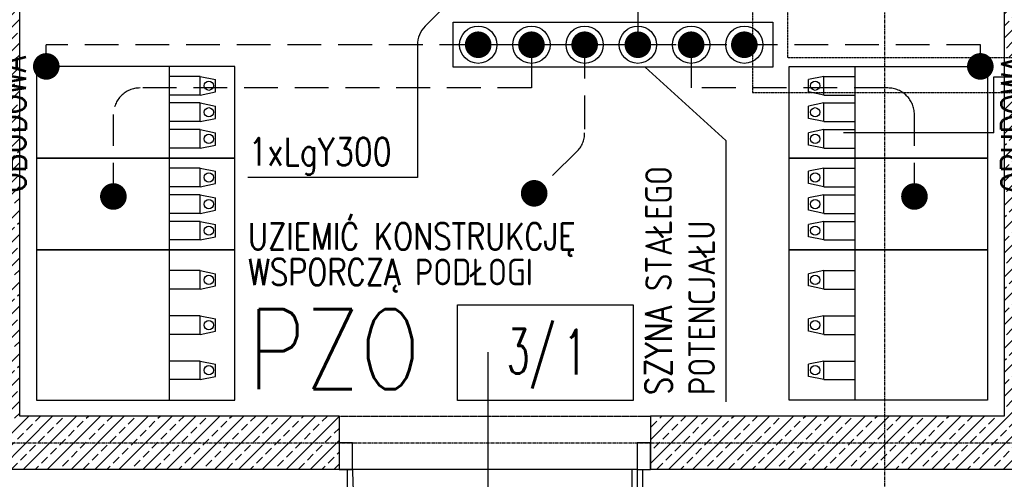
# Model space of a CAD drawing. Header units: inches. Extents: x 788 to 26783, y -4103 to 21.
# Tile 55 of 101: x 21491 to 21861, y -3495 to -3323. Entities that reach past the tile are written whole.
import ezdxf
from ezdxf.enums import TextEntityAlignment as Align

# ---------------------------------------------------------------- set-up
doc = ezdxf.new("R2010")
doc.units = ezdxf.units.IN
doc.header["$MEASUREMENT"] = 0
for name, pattern in [('CENTER', [2, 1.25, -0.25, 0.25, -0.25]), ('DASHDOT', [1, 0.5, -0.25, 0, -0.25]), ('DASHED', [0.75, 0.5, -0.25]), ('DASHED2', [0.375, 0.25, -0.125]), ('HIDDEN', [9.525, 6.35, -3.175])]:
    doc.linetypes.add(name, pattern=pattern)
for name, color, linetype in [('Drz---drzwi', 5, 'Continuous'), ('E135', 6, 'Continuous'), ('E35', 6, 'Continuous'), ('E50', 3, 'Continuous'), ('Ins-went', 141, 'Continuous'), ('Opis-pom', 6, 'Continuous'), ('Opis_pom_ramka', 6, 'Continuous'), ('Os-osie glowne', 1, 'CENTER'), ('Sc-beton', 7, 'Continuous'), ('Sc-beton-hatch', 86, 'Continuous'), ('Sc-izolacja term-styropian', 151, 'STYROPIAN-KA'), ('Sc-nadproza kon', 5, 'DASHED2'), ('W-idok', 8, 'Continuous'), ('W-przebicia-ściany', 223, 'Continuous')]:
    doc.layers.add(name, color=color, linetype=linetype)
doc.styles.add('KA wymiar', font='romans.shx', dxfattribs={"width": 0.6})
doc.styles.add('ROMANS', font='romans', dxfattribs={"width": 0.85})
doc.linetypes.add('STYROPIAN-KA', pattern='A,0.0001,-0.1,[135,ltypeshp.shx,S=0.1,R=0,X=-0.1,Y=0],0,[135,ltypeshp.shx,S=0.1,R=180,X=0.1,Y=0],-0.1', length=0.2001)
pattern_1 = [(45, (-29453.0206, 59998.92), (-4.49012806, 4.49012806), []), (45, (-29448.5305, 59998.92), (-4.49012806, 4.49012806), [3.175, -1.5875])]

# ---------------------------------------------------------------- blocks, each defined once
blk = doc.blocks.new('_adfigjdfljflh')
at = {"layer": 'W-idok'}
for p, q in [((-121.58, 0.41), (-119.58, 0.41)), ((-119.58, 0.41), (-119.58, -12.59)), ((-7.58, 0.41), (-9.58, 0.41)), ((-9.58, 0.41), (-9.58, -12.59)), ((-64.58, -50.39), (-64.58, -9.59)), ((-119.58, -12.59), (-119.58, -15.09)), ((-109.58, -12.59), (-119.58, -12.59)), ((-119.28, -14.79), (-119.28, -12.89)), ((-119.28, -12.89), (-109.88, -12.89)), ((-117.58, -14.79), (-119.28, -14.79)), ((-117.58, -15.09), (-117.58, -14.79)), ((-109.88, -12.89), (-109.88, -22.29)), ((-109.58, -22.59), (-109.58, -12.59)), ((-19.58, -12.59), (-19.58, -25.49)), ((-9.58, -12.59), (-19.58, -12.59)), ((-19.28, -25.19), (-19.28, -12.89)), ((-19.28, -12.89), (-9.88, -12.89)), ((-9.88, -14.79), (-11.58, -14.79)), ((-11.58, -14.79), (-11.58, -15.09)), ((-9.88, -12.89), (-9.88, -14.79)), ((-9.58, -15.09), (-9.58, -12.59)), ((-119.58, -15.09), (-117.58, -15.09)), ((-11.58, -15.09), (-9.58, -15.09)), ((-109.88, -19.59), (-163.08, -19.59)), ((-109.88, -20.69), (-159.58, -20.69)), ((-159.58, -20.69), (-159.58, -31.09)), ((-19.58, -19.59), (-109.58, -19.59)), ((-109.58, -19.59), (-19.58, -19.59)), ((-19.58, -20.69), (-109.58, -20.69)), ((-19.28, -19.59), (-7.58, -19.59)), ((-9.58, -20.69), (-19.28, -20.69)), ((-9.58, -31.09), (-9.58, -20.69)), ((1.92, -47.59), (1.92, -19.59)), ((-149.08, -23.29), (-159.08, -23.29)), ((-159.08, -23.29), (-159.08, -26.79)), ((-158.98, -23.39), (-149.08, -23.39)), ((-158.98, -26.69), (-158.98, -23.39)), ((-149.08, -23.39), (-149.08, -23.29)), ((-117.58, -22.29), (-117.58, -22.59)), ((-109.88, -22.29), (-117.58, -22.29)), ((-117.58, -22.59), (-109.58, -22.59)), ((-64.58, -23.29), (-113.08, -23.29)), ((-113.08, -23.29), (-113.08, -26.79)), ((-64.58, -24.16), (-113.08, -24.16)), ((-64.58, -25.04), (-113.08, -25.04)), ((-64.58, -26.79), (-64.58, -23.29)), ((-19.58, -25.49), (-18.18, -25.49)), ((-17.88, -25.19), (-19.28, -25.19)), ((-18.18, -25.49), (-18.18, -31.09)), ((-17.88, -30.79), (-17.88, -25.19)), ((-159.08, -26.79), (-149.08, -26.79)), ((-149.08, -27.29), (-159.08, -27.29)), ((-159.08, -27.29), (-159.08, -30.79)), ((-149.08, -26.69), (-158.98, -26.69)), ((-158.98, -27.39), (-149.08, -27.39)), ((-158.98, -30.69), (-158.98, -27.39)), ((-149.08, -26.79), (-149.08, -26.69)), ((-149.08, -27.39), (-149.08, -27.29)), ((-64.58, -25.91), (-113.08, -25.91)), ((-113.08, -26.79), (-64.58, -26.79)), ((-19.58, -27.29), (-68.08, -27.29)), ((-68.08, -27.29), (-68.08, -30.79)), ((-19.58, -28.16), (-68.08, -28.16)), ((-19.58, -29.04), (-68.08, -29.04)), ((-19.58, -30.79), (-19.58, -27.29)), ((-159.58, -31.09), (-18.18, -31.09)), ((-159.08, -30.79), (-149.08, -30.79)), ((-149.08, -30.69), (-158.98, -30.69)), ((-149.08, -30.79), (-149.08, -30.69)), ((-19.58, -29.91), (-68.08, -29.91)), ((-68.08, -30.79), (-19.58, -30.79)), ((-18.18, -31.09), (-17.58, -31.09)), ((-17.58, -30.79), (-17.88, -30.79)), ((-17.58, -31.09), (-17.58, -30.79)), ((-17.58, -31.09), (-9.58, -31.09)), ((-4.58, -32.59), (-4.58, -33.59)), ((0.42, -32.59), (-4.58, -32.59)), ((0.42, -33.59), (0.42, -32.59)), ((1.92, -32.59), (0.42, -32.59)), ((0.42, -32.59), (0.42, -33.59)), ((1.92, -33.59), (1.92, -32.59)), ((-19.58, -34.09), (-158.58, -34.09)), ((-158.58, -34.09), (-158.58, -44.39)), ((-148.08, -34.59), (-158.08, -34.59)), ((-158.08, -34.59), (-158.08, -38.09)), ((-157.98, -34.69), (-148.08, -34.69)), ((-157.98, -37.99), (-157.98, -34.69)), ((-148.08, -34.69), (-148.08, -34.59)), ((-19.58, -34.59), (-68.08, -34.59)), ((-68.08, -34.59), (-68.08, -38.09)), ((-19.58, -35.46), (-68.08, -35.46)), ((-19.58, -36.34), (-68.08, -36.34)), ((-19.58, -34.59), (-19.58, -34.09)), ((-17.43, -34.29), (-19.58, -34.29)), ((-19.58, -34.29), (-19.58, -47.09)), ((-19.58, -38.09), (-19.58, -34.59)), ((-19.28, -34.59), (-17.43, -34.59)), ((-19.28, -46.79), (-19.28, -34.59)), ((-17.43, -34.59), (-17.43, -34.29)), ((-4.58, -33.59), (0.42, -33.59)), ((-0.58, -33.59), (-3.58, -33.59)), ((-3.58, -33.59), (-3.58, -60.39)), ((-0.58, -69.59), (-0.58, -33.59)), ((0.42, -33.59), (1.92, -33.59)), ((-158.08, -38.09), (-148.08, -38.09)), ((-148.08, -38.59), (-158.08, -38.59)), ((-158.08, -38.59), (-158.08, -42.09)), ((-148.08, -37.99), (-157.98, -37.99)), ((-157.98, -38.69), (-148.08, -38.69)), ((-157.98, -41.99), (-157.98, -38.69)), ((-148.08, -38.09), (-148.08, -37.99)), ((-148.08, -38.69), (-148.08, -38.59)), ((-64.58, -38.59), (-113.08, -38.59)), ((-113.08, -38.59), (-113.08, -42.09)), ((-64.58, -39.46), (-113.08, -39.46)), ((-64.58, -40.34), (-113.08, -40.34)), ((-19.58, -37.21), (-68.08, -37.21)), ((-68.08, -38.09), (-19.58, -38.09)), ((-64.58, -42.09), (-64.58, -38.59)), ((-19.58, -44.24), (-19.58, -38.09)), ((-158.58, -44.39), (-109.88, -44.39)), ((-158.08, -42.09), (-148.08, -42.09)), ((-148.08, -41.99), (-157.98, -41.99)), ((-148.08, -42.09), (-148.08, -41.99)), ((-109.88, -44.39), (-128.58, -44.39)), ((-128.58, -44.39), (-128.58, -94.79)), ((-64.58, -41.21), (-113.08, -41.21)), ((-113.08, -42.09), (-64.58, -42.09)), ((-109.58, -42.29), (-111.73, -42.29)), ((-111.73, -42.29), (-111.73, -42.59)), ((-111.73, -42.59), (-109.88, -42.59)), ((-109.88, -42.59), (-109.88, -46.79)), ((-109.58, -47.09), (-109.58, -42.29)), ((-19.58, -44.24), (-109.58, -44.24)), ((-12.58, -44.39), (-19.28, -44.39)), ((-12.58, -72.59), (-12.58, -44.39)), ((-109.88, -46.79), (-125.88, -46.79)), ((-125.88, -46.79), (-125.88, -187.39)), ((-125.58, -47.09), (-109.58, -47.09)), ((-125.58, -187.09), (-125.58, -47.09)), ((-19.58, -47.09), (-15.58, -47.09)), ((-15.58, -46.79), (-19.28, -46.79)), ((-15.28, -46.79), (-15.58, -46.79)), ((-15.58, -46.79), (-15.58, -47.09)), ((-15.58, -47.09), (-15.58, -46.79)), ((-15.58, -47.09), (-15.58, -187.09)), ((-15.28, -187.39), (-15.28, -46.79)), ((-162.08, -49.59), (-163.08, -49.59)), ((-163.08, -49.59), (-163.08, -59.59)), ((-162.08, -59.59), (-162.08, -49.59)), ((-156.08, -51.09), (-162.08, -51.09)), ((-162.08, -51.09), (-162.08, -58.09)), ((-156.08, -58.09), (-156.08, -51.09)), ((1.92, -84.59), (1.92, -48.59)), ((-162.08, -58.09), (-156.08, -58.09)), ((-163.08, -59.59), (-162.08, -59.59)), ((-3.58, -60.39), (-3.58, -69.59)), ((-4.58, -69.59), (-4.58, -70.59)), ((0.42, -69.59), (-4.58, -69.59)), ((-3.58, -69.59), (-0.58, -69.59)), ((0.42, -70.59), (0.42, -69.59)), ((1.92, -69.59), (0.42, -69.59)), ((0.42, -69.59), (0.42, -70.59)), ((1.92, -70.59), (1.92, -69.59)), ((-119.08, -73.19), (-119.08, -88.99)), ((-24.08, -73.19), (-24.08, -88.99)), ((-18.18, -72.59), (-18.18, -92.59)), ((-15.58, -72.59), (-18.18, -72.59)), ((-9.18, -72.59), (-15.28, -72.59)), ((-9.18, -92.59), (-9.18, -72.59)), ((-4.58, -70.59), (0.42, -70.59)), ((0.42, -70.59), (1.92, -70.59)), ((-128.58, -75.09), (-139.68, -75.09)), ((-139.68, -75.09), (-139.68, -75.39)), ((-139.68, -75.39), (-128.58, -75.39)), ((-137.55, -77.19), (-139.08, -77.19)), ((-139.08, -77.19), (-139.08, -84.99)), ((-136.78, -75.39), (-138.28, -75.39)), ((-138.28, -75.39), (-138.28, -75.59)), ((-138.28, -75.59), (-136.78, -75.59)), ((-136.78, -75.59), (-138.28, -75.59)), ((-138.28, -75.59), (-138.28, -77.19)), ((-136.78, -77.19), (-137.55, -77.19)), ((-128.58, -75.39), (-136.78, -75.39)), ((-136.78, -75.39), (-136.78, -86.79)), ((-3.48, -75.09), (-9.18, -75.09)), ((-9.18, -75.39), (-3.48, -75.39)), ((-6.38, -75.39), (-9.18, -75.39)), ((-4.88, -75.39), (-6.38, -75.39)), ((-6.38, -86.79), (-6.38, -75.39)), ((-6.38, -75.59), (-4.88, -75.59)), ((-4.88, -75.59), (-6.38, -75.59)), ((-5.6, -77.19), (-6.38, -77.19)), ((-4.08, -77.19), (-5.6, -77.19)), ((-4.88, -75.59), (-4.88, -75.39)), ((-4.88, -77.19), (-4.88, -75.59)), ((-4.08, -84.99), (-4.08, -77.19)), ((-3.48, -75.39), (-3.48, -75.09)), ((-95.08, -81.09), (-143.08, -81.09)), ((-0.08, -81.09), (-48.08, -81.09)), ((-139.08, -84.99), (-137.55, -84.99)), ((-138.28, -84.99), (-138.28, -86.59)), ((-137.55, -84.99), (-136.78, -84.99)), ((-6.38, -84.99), (-5.6, -84.99)), ((-5.6, -84.99), (-4.08, -84.99)), ((-4.88, -86.59), (-4.88, -84.99)), ((-128.58, -86.79), (-139.68, -86.79)), ((-139.68, -86.79), (-139.68, -87.09)), ((-139.68, -87.09), (-128.58, -87.09)), ((-138.28, -86.59), (-136.78, -86.59)), ((-136.78, -86.59), (-138.28, -86.59)), ((-138.28, -86.59), (-138.28, -86.79)), ((-138.28, -86.79), (-136.78, -86.79)), ((-136.78, -86.79), (-128.58, -86.79)), ((-3.48, -86.79), (-9.18, -86.79)), ((-9.18, -86.79), (-6.38, -86.79)), ((-9.18, -87.09), (-3.48, -87.09)), ((-6.38, -86.59), (-4.88, -86.59)), ((-4.88, -86.59), (-6.38, -86.59)), ((-6.38, -86.79), (-4.88, -86.79)), ((-4.88, -86.79), (-4.88, -86.59)), ((-3.48, -87.09), (-3.48, -86.79)), ((1.92, -92.59), (1.92, -85.59)), ((-155.58, -93.54), (-163.08, -93.54)), ((-155.58, -118.64), (-155.58, -93.54)), ((-133.23, -94.79), (-133.23, -95.09)), ((-127.43, -94.79), (-133.23, -94.79)), ((-133.23, -95.09), (-127.73, -95.09)), ((-128.58, -94.59), (-132.88, -94.59)), ((-132.88, -94.59), (-132.88, -94.79)), ((-132.88, -95.09), (-132.88, -101.59)), ((-129.08, -95.09), (-132.88, -95.09)), ((-128.58, -95.09), (-129.08, -95.09)), ((-129.08, -95.09), (-129.08, -100.09)), ((-128.58, -95.09), (-128.58, -100.09)), ((-127.73, -95.09), (-127.73, -117.09)), ((-127.43, -117.39), (-127.43, -94.79)), ((-18.18, -92.59), (-15.58, -92.59)), ((-15.28, -92.59), (-9.18, -92.59)), ((-7.93, -94.79), (-13.73, -94.79)), ((-13.73, -94.79), (-13.73, -117.39)), ((-13.43, -95.09), (-7.93, -95.09)), ((-13.43, -117.09), (-13.43, -95.09)), ((-12.58, -94.79), (-12.58, -92.59)), ((-8.28, -94.59), (-12.58, -94.59)), ((-12.08, -95.09), (-12.58, -95.09)), ((-12.58, -100.09), (-12.58, -95.09)), ((-8.28, -95.09), (-12.08, -95.09)), ((-12.08, -100.09), (-12.08, -95.09)), ((-8.28, -94.79), (-8.28, -94.59)), ((-8.28, -101.59), (-8.28, -95.09)), ((-7.93, -95.09), (-7.93, -94.79)), ((-4.58, -92.59), (-5.38, -92.59)), ((-5.38, -92.59), (-5.38, -119.59)), ((-4.58, -119.59), (-4.58, -92.59)), ((1.92, -92.59), (-4.58, -92.59)), ((-4.58, -92.59), (-4.58, -119.59)), ((1.92, -119.59), (1.92, -92.59)), ((-135.78, -96.29), (-155.58, -96.29)), ((-155.58, -96.29), (-155.58, -115.64)), ((-135.78, -115.64), (-135.78, -96.29)), ((-0.48, -99.79), (-1.48, -99.79)), ((-1.48, -99.79), (-1.48, -127.29)), ((-0.48, -127.29), (-0.48, -99.79)), ((-135.78, -102.34), (-135.78, -109.84)), ((-135.08, -102.34), (-135.78, -102.34)), ((-135.08, -105.59), (-135.08, -102.34)), ((-132.88, -101.59), (-129.18, -101.59)), ((-129.18, -101.89), (-131.98, -101.89)), ((-131.98, -101.89), (-131.98, -105.29)), ((-127.98, -100.09), (-129.18, -100.09)), ((-129.18, -100.09), (-129.18, -112.09)), ((-129.18, -110.29), (-129.18, -101.89)), ((-127.73, -100.09), (-127.98, -100.09)), ((-127.98, -100.09), (-127.98, -112.09)), ((-127.98, -112.09), (-127.98, -100.09)), ((-13.18, -100.09), (-13.43, -100.09)), ((-13.18, -112.09), (-13.18, -100.09)), ((-13.18, -100.09), (-13.18, -112.09)), ((-11.98, -100.09), (-13.18, -100.09)), ((-11.98, -112.09), (-11.98, -100.09)), ((-11.98, -101.59), (-8.28, -101.59)), ((-9.18, -101.89), (-11.98, -101.89)), ((-11.98, -101.89), (-11.98, -110.29)), ((-9.18, -105.29), (-9.18, -101.89)), ((-5.38, -102.34), (-6.08, -102.34)), ((-6.08, -102.34), (-6.08, -105.59)), ((-5.38, -109.84), (-5.38, -102.34)), ((-129.58, -105.59), (-135.08, -105.59)), ((-135.08, -106.59), (-129.58, -106.59)), ((-135.08, -109.84), (-135.08, -106.59)), ((-131.98, -105.29), (-129.58, -105.29)), ((-129.58, -106.89), (-131.98, -106.89)), ((-131.98, -106.89), (-131.98, -110.29)), ((-129.58, -105.29), (-129.58, -106.89)), ((-129.58, -106.59), (-129.58, -105.59)), ((-11.58, -105.29), (-9.18, -105.29)), ((-11.58, -106.89), (-11.58, -105.29)), ((-6.08, -105.59), (-11.58, -105.59)), ((-11.58, -105.59), (-11.58, -106.59)), ((-11.58, -106.59), (-6.08, -106.59)), ((-9.18, -106.89), (-11.58, -106.89)), ((-9.18, -110.29), (-9.18, -106.89)), ((-6.08, -106.59), (-6.08, -109.84)), ((-135.78, -109.84), (-135.08, -109.84)), ((-132.88, -110.59), (-132.88, -117.09)), ((-129.18, -110.59), (-132.88, -110.59)), ((-131.98, -110.29), (-129.18, -110.29)), ((-11.98, -110.29), (-9.18, -110.29)), ((-8.28, -110.59), (-11.98, -110.59)), ((-8.28, -117.09), (-8.28, -110.59)), ((-6.08, -109.84), (-5.38, -109.84)), ((-143.58, -112.99), (-143.58, -184.19)), ((-129.18, -112.09), (-127.98, -112.09)), ((-129.08, -112.09), (-129.08, -117.09)), ((-128.58, -112.09), (-128.58, -117.09)), ((-127.98, -112.09), (-127.73, -112.09)), ((-13.43, -112.09), (-13.18, -112.09)), ((-13.18, -112.09), (-11.98, -112.09)), ((-12.58, -117.09), (-12.58, -112.09)), ((-12.08, -117.09), (-12.08, -112.09)), ((-155.58, -115.64), (-135.78, -115.64)), ((-135.78, -115.64), (-155.58, -115.64)), ((-155.58, -115.64), (-155.58, -115.89)), ((-155.58, -115.89), (-135.78, -115.89)), ((-147.33, -115.89), (-147.33, -116.59)), ((-139.83, -115.89), (-147.33, -115.89)), ((-147.33, -116.59), (-144.08, -116.59)), ((-144.08, -116.59), (-144.08, -122.09)), ((-143.08, -122.09), (-143.08, -116.59)), ((-143.08, -116.59), (-139.83, -116.59)), ((-139.83, -116.59), (-139.83, -115.89)), ((-135.78, -115.89), (-135.78, -115.64)), ((-135.38, -115.34), (-135.38, -120.34)), ((-135.28, -115.34), (-135.38, -115.34)), ((-135.28, -120.24), (-135.28, -115.34)), ((-133.23, -117.09), (-133.23, -117.39)), ((-127.73, -117.09), (-133.23, -117.09)), ((-133.23, -117.39), (-127.43, -117.39)), ((-132.88, -117.09), (-129.08, -117.09)), ((-132.88, -117.39), (-132.88, -117.59)), ((-132.88, -117.59), (-128.58, -117.59)), ((-129.08, -117.09), (-128.58, -117.09)), ((-128.58, -117.39), (-128.58, -190.09)), ((-13.73, -117.39), (-7.93, -117.39)), ((-7.93, -117.09), (-13.43, -117.09)), ((-12.58, -117.09), (-12.08, -117.09)), ((-12.58, -190.09), (-12.58, -117.39)), ((-12.58, -117.59), (-8.28, -117.59)), ((-12.08, -117.09), (-8.28, -117.09)), ((-8.28, -117.59), (-8.28, -117.39)), ((-7.93, -117.39), (-7.93, -117.09)), ((-163.08, -118.64), (-155.58, -118.64)), ((-148.58, -119.59), (-148.58, -129.09)), ((-144.58, -119.59), (-148.58, -119.59)), ((-144.58, -122.59), (-144.58, -119.59)), ((-144.08, -122.09), (-143.08, -122.09)), ((-143.58, -122.09), (-143.58, -170.09)), ((-142.58, -119.59), (-142.58, -122.59)), ((-138.58, -119.59), (-142.58, -119.59)), ((-138.58, -129.09), (-138.58, -119.59)), ((-135.38, -120.34), (-131.18, -120.34)), ((-131.18, -120.24), (-135.28, -120.24)), ((-131.13, -120.34), (-131.23, -120.34)), ((-131.23, -120.34), (-131.23, -176.84)), ((-131.18, -120.34), (-131.18, -120.24)), ((-131.13, -176.84), (-131.13, -120.34)), ((-5.38, -119.59), (-4.58, -119.59)), ((-4.58, -119.59), (-1.48, -119.59)), ((-3.68, -120.09), (-4.18, -120.09)), ((-4.18, -120.09), (-4.18, -127.29)), ((-3.68, -127.29), (-3.68, -120.09)), ((-0.48, -119.59), (1.92, -119.59)), ((-148.58, -123.59), (-154.78, -123.59)), ((-154.78, -123.59), (-154.78, -173.59)), ((-142.58, -122.59), (-144.58, -122.59)), ((-133.98, -123.59), (-138.58, -123.59)), ((-133.98, -173.59), (-133.98, -123.59)), ((-148.58, -129.09), (-148.48, -129.09)), ((-138.68, -127.59), (-148.48, -127.59)), ((-148.48, -127.59), (-148.48, -164.59)), ((-147.48, -126.09), (-147.48, -127.59)), ((-139.68, -126.09), (-147.48, -126.09)), ((-139.68, -127.59), (-139.68, -126.09)), ((-138.68, -164.59), (-138.68, -127.59)), ((-138.68, -129.09), (-138.58, -129.09)), ((-11.38, -127.29), (-11.98, -127.29)), ((-11.98, -127.29), (-11.98, -146.79)), ((-11.38, -146.79), (-11.38, -127.29)), ((-0.48, -127.29), (-11.38, -127.29)), ((-11.38, -127.29), (-11.38, -146.79)), ((-1.48, -127.29), (-0.48, -127.29)), ((-0.48, -127.29), (-1.48, -127.29)), ((-1.48, -127.29), (-1.48, -146.79)), ((-0.48, -146.79), (-0.48, -127.29)), ((-0.48, -146.79), (-0.48, -127.29)), ((-7.08, -130.09), (-7.08, -130.85)), ((-5.08, -130.09), (-7.08, -130.09)), ((-7.08, -130.85), (-7.08, -133.02)), ((-7.08, -133.02), (-7.08, -136.26)), ((-5.08, -130.85), (-5.08, -130.09)), ((-5.08, -133.02), (-5.08, -130.85)), ((-5.08, -136.26), (-5.08, -133.02)), ((-7.08, -136.26), (-7.08, -140.09)), ((-5.08, -140.09), (-5.08, -136.26)), ((-11.98, -138.09), (-12.58, -138.09)), ((-7.08, -140.09), (-7.08, -143.92)), ((-5.08, -143.92), (-5.08, -140.09)), ((0.93, -138.09), (-0.48, -138.09)), ((0.93, -142.09), (0.93, -138.09)), ((0.93, -138.09), (0.93, -142.09)), ((1.91, -138.09), (0.93, -138.09)), ((1.91, -142.09), (1.91, -138.09)), ((-12.58, -142.09), (-11.98, -142.09)), ((-7.08, -143.92), (-7.08, -147.16)), ((-5.08, -147.16), (-5.08, -143.92)), ((-0.48, -142.09), (0.93, -142.09)), ((0.93, -142.09), (1.91, -142.09)), ((-151.48, -146.09), (-135.68, -146.09)), ((-133.68, -148.59), (-133.98, -147.08)), ((-11.98, -146.79), (-11.38, -146.79)), ((-11.38, -146.79), (-7.08, -146.79)), ((-7.08, -147.16), (-7.08, -149.33)), ((-5.08, -146.79), (-0.48, -146.79)), ((-5.08, -149.33), (-5.08, -147.16)), ((-4.18, -146.79), (-4.18, -157.09)), ((-3.68, -157.09), (-3.68, -146.79)), ((-1.48, -146.79), (-0.48, -146.79)), ((-169.08, -148.59), (-129.78, -148.59)), ((-133.98, -150.1), (-133.68, -148.59)), ((-7.08, -149.33), (-7.08, -150.09)), ((-7.08, -150.09), (-5.08, -150.09)), ((-5.08, -150.09), (-5.08, -149.33)), ((-0.18, -157.09), (-7.68, -157.09)), ((-7.68, -157.09), (-7.68, -172.09)), ((-4.18, -157.09), (-3.68, -157.09)), ((-0.18, -172.09), (-0.18, -157.09)), ((-148.48, -164.59), (-138.68, -164.59)), ((-147.48, -164.59), (-147.48, -166.09)), ((-147.48, -166.09), (-139.68, -166.09)), ((-139.68, -166.09), (-139.68, -164.59)), ((-138.58, -168.09), (-148.58, -168.09)), ((-148.58, -168.09), (-148.58, -177.59)), ((-138.58, -177.59), (-138.58, -168.09)), ((-154.78, -173.59), (-148.58, -173.59)), ((-138.58, -173.59), (-133.98, -173.59)), ((-7.68, -172.09), (-0.18, -172.09)), ((-148.58, -177.59), (-144.58, -177.59)), ((-144.58, -174.59), (-142.58, -174.59)), ((-144.58, -177.59), (-144.58, -174.59)), ((-143.08, -175.09), (-144.08, -175.09)), ((-144.08, -175.09), (-144.08, -180.59)), ((-143.08, -180.59), (-143.08, -175.09)), ((-142.58, -174.59), (-142.58, -177.59)), ((-142.58, -177.59), (-138.58, -177.59)), ((-135.38, -176.84), (-135.38, -181.84)), ((-131.18, -176.84), (-135.38, -176.84)), ((-135.28, -181.84), (-135.28, -176.94)), ((-135.28, -176.94), (-131.18, -176.94)), ((-131.23, -176.84), (-131.13, -176.84)), ((-131.18, -176.94), (-131.18, -176.84)), ((-162.83, -181.29), (-163.08, -181.29)), ((-163.08, -181.29), (-162.83, -181.29)), ((-162.83, -186.89), (-162.83, -181.29)), ((-155.58, -181.29), (-155.58, -181.54)), ((-135.58, -181.29), (-155.58, -181.29)), ((-144.08, -180.59), (-147.33, -180.59)), ((-147.33, -180.59), (-147.33, -181.29)), ((-147.33, -181.29), (-139.83, -181.29)), ((-139.83, -180.59), (-143.08, -180.59)), ((-139.83, -181.29), (-139.83, -180.59)), ((-135.58, -181.54), (-135.58, -181.29)), ((-162.83, -181.89), (-162.83, -186.89)), ((-155.58, -181.89), (-162.83, -181.89)), ((-155.58, -181.54), (-155.58, -186.89)), ((-135.58, -181.54), (-155.58, -181.54)), ((-155.58, -181.54), (-135.58, -181.54)), ((-135.58, -186.89), (-135.58, -181.54)), ((-135.38, -181.84), (-135.28, -181.84)), ((-163.08, -186.89), (-162.83, -186.89)), ((-162.83, -186.89), (-155.58, -186.89)), ((-155.58, -186.89), (-135.58, -186.89)), ((-125.88, -187.39), (-15.28, -187.39)), ((-15.58, -187.09), (-125.58, -187.09)), ((-128.58, -190.09), (-12.58, -190.09))]:
    blk.add_line(p, q, dxfattribs=at)
at = {"layer": 'W-idok', "linetype": 'DASHDOT', "ltscale": 0.5}
for p, q in [((-70.58, 0.1), (-70.58, -220.59)), ((27.92, -106.09), (-189.08, -106.09))]:
    blk.add_line(p, q, dxfattribs=at)
blk = doc.blocks.new('_khjxfkljhkfh')
at = {"ltscale": 7}
for p, q in [((-61, -23), (-61, 34)), ((-7, -10), (-7, -116.98)), ((-5, -10), (-5, -117))]:
    blk.add_line(p, q, dxfattribs=at)
for points in [[(0, 0), (-5, 0), (-5, -10), (0, -10)], [(-112, 0), (-117, 0), (-117, -10), (-112, -10)]]:
    blk.add_lwpolyline(points, close=True, dxfattribs=at)
blk.add_lwpolyline([(-5, -10), (-117, -10)], dxfattribs=at)
blk.add_arc((-5, -10), 107, 180, 270)
blk = doc.blocks.new('_opis_pom_metka')
at = {"layer": 'Opis_pom_ramka'}
blk.add_lwpolyline([(-33.13, 0), (32.87, 0), (32.87, -36), (-33.13, -36)], close=True, dxfattribs=at)
at = {"style": 'KA wymiar', "width": 0.6}
blk.add_attdef('KO/', text='', height=16.8, dxfattribs=at).set_placement((3.45, -25.87), align=Align.RIGHT)
blk.add_attdef('NR', (3.8, -26.16), '', height=16.8, dxfattribs=at)

msp = doc.modelspace()

# ---------------------------------------------------------------- hatches: boundary and pattern name
at = {"layer": 'Sc-beton-hatch'}
h = msp.add_hatch(dxfattribs=at)
h.set_pattern_fill('ANSI33', color=256, style=0)
h.set_pattern_definition(pattern_1)
h.paths.add_polyline_path([(21880.53, -3274.09), (21860.53, -3274.09), (21860.53, -3290.59), (21860.53, -3336.59), (21880.53, -3336.59)])
h.paths.add_polyline_path([(21860.53, -3274.09), (21880.53, -3274.09), (21880.53, -3187.59), (21922.03, -3187.59), (21922.03, -3177.59), (21860.53, -3177.59)])
h.paths.add_polyline_path([(21860.53, -3167.59), (21860.53, -3177.59), (21922.03, -3177.59), (21922.03, -3167.59)])
h.paths.add_polyline_path([(21862.07, -3189.85), (21878.99, -3189.85), (21878.99, -3207.1), (21862.07, -3207.1)], flags=24)
h = msp.add_hatch(dxfattribs=at)
h.set_pattern_fill('ANSI33', color=256, style=0)
h.set_pattern_definition(pattern_1)
h.paths.add_polyline_path([(21480.53, -3303.59), (21470.53, -3303.59), (21470.53, -3481.59), (21480.53, -3481.59)])
h.paths.add_polyline_path([(21480.53, -3481.59), (21610.53, -3481.59), (21610.53, -3471.59), (21490.53, -3471.59), (21490.53, -3303.59), (21480.53, -3303.59)])
h.paths.add_polyline_path([(21470.53, -3491.59), (21480.53, -3491.59), (21480.53, -3481.59), (21470.53, -3481.59)])
h.paths.add_polyline_path([(21480.53, -3481.59), (21480.53, -3491.59), (21610.53, -3491.59), (21610.53, -3481.59)])
h = msp.add_hatch(dxfattribs=at)
h.set_pattern_fill('ANSI33', color=256, style=0)
h.set_pattern_definition(pattern_1)
h.paths.add_polyline_path([(21815.53, -3491.59), (21815.53, -3481.59), (21727.53, -3481.59), (21727.53, -3491.59)])
h.paths.add_polyline_path([(21815.53, -3481.59), (21815.53, -3471.59), (21727.53, -3471.59), (21727.53, -3481.59)])
h.paths.add_polyline_path([(21880.53, -3481.59), (21880.53, -3471.59), (21880.53, -3351.59), (21860.53, -3351.59), (21860.53, -3471.59), (21815.53, -3471.59), (21815.53, -3481.59)])
h.paths.add_polyline_path([(21880.53, -3491.59), (21880.53, -3481.59), (21815.53, -3481.59), (21815.53, -3491.59)])
h.paths.add_polyline_path([(21862.07, -3437.93), (21878.99, -3437.93), (21878.99, -3455.18), (21862.07, -3455.18)], flags=24)

# ---------------------------------------------------------------- linework, layer by layer
at = {"layer": 'E135'}
for p, q in [((21762.47, -3205.43), (21642.93, -3324.97)), ((21640, -3332.05), (21640, -3381.88)), ((21640, -3381.88), (21576.25, -3381.88))]:
    msp.add_line(p, q, dxfattribs=at)
msp.add_arc((21650, -3332.05), 10, 135, 180, dxfattribs=at)
at = {"layer": 'E35'}
for p, q in [((21546.7, -3340.11), (21546.7, -3374.61)), ((21755.91, -3367.93), (21725.55, -3340.43)), ((21804.36, -3340.11), (21804.36, -3374.61)), ((21558.38, -3343.86), (21546.7, -3343.86)), ((21558.38, -3350.86), (21558.38, -3343.86)), ((21558.38, -3343.86), (21564.13, -3345.05)), ((21792.67, -3343.86), (21786.92, -3345.05)), ((21792.67, -3343.86), (21804.36, -3343.86)), ((21792.67, -3350.86), (21792.67, -3343.86)), ((21564.13, -3349.66), (21564.13, -3345.05)), ((21786.92, -3349.66), (21786.92, -3345.05)), ((21558.38, -3350.86), (21546.7, -3350.86)), ((21558.38, -3350.86), (21564.13, -3349.66)), ((21792.67, -3350.86), (21786.92, -3349.66)), ((21792.67, -3350.86), (21804.36, -3350.86)), ((21558.38, -3353.86), (21546.7, -3353.86)), ((21558.38, -3360.86), (21558.38, -3353.86)), ((21558.38, -3353.86), (21564.13, -3355.05)), ((21564.13, -3359.66), (21564.13, -3355.05)), ((21792.67, -3353.86), (21786.92, -3355.05)), ((21786.92, -3359.66), (21786.92, -3355.05)), ((21792.67, -3353.86), (21804.36, -3353.86)), ((21792.67, -3360.86), (21792.67, -3353.86)), ((21558.38, -3360.86), (21546.7, -3360.86)), ((21558.38, -3360.86), (21564.13, -3359.66)), ((21792.67, -3360.86), (21786.92, -3359.66)), ((21792.67, -3360.86), (21804.36, -3360.86)), ((21558.38, -3363.86), (21546.7, -3363.86)), ((21558.38, -3370.86), (21558.38, -3363.86)), ((21558.38, -3363.86), (21564.13, -3365.05)), ((21564.13, -3369.66), (21564.13, -3365.05)), ((21792.67, -3363.86), (21786.92, -3365.05)), ((21786.92, -3369.66), (21786.92, -3365.05)), ((21792.67, -3370.86), (21792.67, -3363.86)), ((21792.67, -3363.86), (21804.36, -3363.86)), ((21558.38, -3370.86), (21564.13, -3369.66)), ((21755.91, -3367.93), (21755.91, -3466.25)), ((21792.67, -3370.86), (21786.92, -3369.66)), ((21558.38, -3370.86), (21546.7, -3370.86)), ((21792.67, -3370.86), (21804.36, -3370.86)), ((21546.7, -3374.61), (21546.7, -3409.11)), ((21804.36, -3374.61), (21804.36, -3409.11)), ((21558.38, -3378.36), (21546.7, -3378.36)), ((21558.38, -3385.36), (21558.38, -3378.36)), ((21558.38, -3378.36), (21564.13, -3379.55)), ((21564.13, -3384.16), (21564.13, -3379.55)), ((21792.67, -3378.36), (21786.92, -3379.55)), ((21786.92, -3384.16), (21786.92, -3379.55)), ((21792.67, -3378.36), (21804.36, -3378.36)), ((21792.67, -3385.36), (21792.67, -3378.36)), ((21558.38, -3385.36), (21546.7, -3385.36)), ((21558.38, -3385.36), (21564.13, -3384.16)), ((21792.67, -3385.36), (21786.92, -3384.16)), ((21792.67, -3385.36), (21804.36, -3385.36)), ((21558.38, -3388.36), (21546.7, -3388.36)), ((21558.38, -3395.36), (21558.38, -3388.36)), ((21558.38, -3388.36), (21564.13, -3389.55)), ((21792.67, -3388.36), (21786.92, -3389.55)), ((21792.67, -3388.36), (21804.36, -3388.36)), ((21792.67, -3395.36), (21792.67, -3388.36)), ((21564.13, -3394.16), (21564.13, -3389.55)), ((21786.92, -3394.16), (21786.92, -3389.55)), ((21558.38, -3395.36), (21546.7, -3395.36)), ((21558.38, -3395.36), (21564.13, -3394.16)), ((21792.67, -3395.36), (21786.92, -3394.16)), ((21792.67, -3395.36), (21804.36, -3395.36)), ((21558.38, -3398.36), (21546.7, -3398.36)), ((21558.38, -3405.36), (21558.38, -3398.36)), ((21558.38, -3398.36), (21564.13, -3399.55)), ((21564.13, -3404.16), (21564.13, -3399.55)), ((21792.67, -3398.36), (21786.92, -3399.55)), ((21786.92, -3404.16), (21786.92, -3399.55)), ((21792.67, -3405.36), (21792.67, -3398.36)), ((21792.67, -3398.36), (21804.36, -3398.36)), ((21558.38, -3405.36), (21546.7, -3405.36)), ((21558.38, -3405.36), (21564.13, -3404.16)), ((21792.67, -3405.36), (21786.92, -3404.16)), ((21792.67, -3405.36), (21804.36, -3405.36)), ((21546.7, -3409.11), (21546.7, -3465.61)), ((21804.36, -3409.11), (21804.36, -3465.61)), ((21558.38, -3416.86), (21546.7, -3416.86)), ((21558.38, -3423.86), (21558.38, -3416.86)), ((21558.38, -3416.86), (21564.13, -3418.05)), ((21564.13, -3422.66), (21564.13, -3418.05)), ((21792.67, -3416.86), (21786.92, -3418.05)), ((21786.92, -3422.66), (21786.92, -3418.05)), ((21792.67, -3416.86), (21804.36, -3416.86)), ((21792.67, -3423.86), (21792.67, -3416.86)), ((21558.38, -3423.86), (21546.7, -3423.86)), ((21558.38, -3423.86), (21564.13, -3422.66)), ((21792.67, -3423.86), (21786.92, -3422.66)), ((21792.67, -3423.86), (21804.36, -3423.86)), ((21558.38, -3433.86), (21546.7, -3433.86)), ((21558.38, -3440.86), (21558.38, -3433.86)), ((21558.38, -3433.86), (21564.13, -3435.05)), ((21564.13, -3439.66), (21564.13, -3435.05)), ((21792.67, -3433.86), (21786.92, -3435.05)), ((21786.92, -3439.66), (21786.92, -3435.05)), ((21792.67, -3433.86), (21804.36, -3433.86)), ((21792.67, -3440.86), (21792.67, -3433.86)), ((21558.38, -3440.86), (21546.7, -3440.86)), ((21558.38, -3440.86), (21564.13, -3439.66)), ((21792.67, -3440.86), (21786.92, -3439.66)), ((21792.67, -3440.86), (21804.36, -3440.86)), ((21558.38, -3450.86), (21546.7, -3450.86)), ((21558.38, -3457.85), (21558.38, -3450.86)), ((21558.38, -3450.86), (21564.13, -3452.05)), ((21564.13, -3456.66), (21564.13, -3452.05)), ((21792.67, -3450.86), (21786.92, -3452.05)), ((21786.92, -3456.66), (21786.92, -3452.05)), ((21792.67, -3457.85), (21792.67, -3450.86)), ((21792.67, -3450.86), (21804.36, -3450.86)), ((21558.38, -3457.85), (21546.7, -3457.85)), ((21558.38, -3457.85), (21564.13, -3456.66)), ((21792.67, -3457.85), (21786.92, -3456.66)), ((21792.67, -3457.85), (21804.36, -3457.85))]:
    msp.add_line(p, q, dxfattribs=at)
for points in [[(21653.46, -3323.5), (21773.52, -3323.5), (21773.52, -3340.43), (21653.46, -3340.43)], [(21496.83, -3340.11), (21496.83, -3374.61), (21571.33, -3374.61), (21571.33, -3340.11)], [(21854.22, -3340.11), (21854.22, -3374.61), (21779.72, -3374.61), (21779.72, -3340.11)], [(21496.83, -3374.61), (21496.83, -3409.11), (21571.33, -3409.11), (21571.33, -3374.61)], [(21854.22, -3374.61), (21854.22, -3409.11), (21779.72, -3409.11), (21779.72, -3374.61)], [(21496.83, -3409.11), (21496.83, -3465.61), (21571.33, -3465.61), (21571.33, -3409.11)], [(21854.22, -3409.11), (21854.22, -3465.61), (21779.72, -3465.61), (21779.72, -3409.11)]]:
    msp.add_lwpolyline(points, close=True, dxfattribs=at)
for centre, radius in [((21662.83, -3331.97), 7), ((21682.83, -3331.97), 7), ((21702.83, -3331.97), 7), ((21722.83, -3331.97), 7), ((21742.83, -3331.97), 7), ((21762.83, -3331.97), 7), ((21762.83, -3331.97), 7), ((21561.6, -3347.36), 1.75), ((21789.45, -3347.36), 1.75), ((21561.6, -3357.36), 1.75), ((21789.45, -3357.36), 1.75), ((21561.6, -3367.36), 1.75), ((21789.45, -3367.36), 1.75), ((21561.6, -3381.86), 1.75), ((21789.45, -3381.86), 1.75), ((21561.6, -3391.86), 1.75), ((21789.45, -3391.86), 1.75), ((21561.6, -3401.86), 1.75), ((21789.45, -3401.86), 1.75), ((21561.6, -3420.36), 1.75), ((21789.45, -3420.36), 1.75), ((21561.6, -3437.36), 1.75), ((21789.45, -3437.36), 1.75), ((21561.6, -3454.35), 1.75), ((21789.45, -3454.35), 1.75)]:
    msp.add_circle(centre, radius, dxfattribs=at)
at = {"layer": 'E50', "linetype": 'HIDDEN', "lineweight": -2, "ltscale": 2}
for p, q in [((21722.83, -3088.22), (21722.83, -3331.97)), ((21851.52, -3331.97), (21500.52, -3331.97)), ((21702.83, -3331.97), (21702.83, -3365.09)), ((21682.83, -3348.22), (21535.74, -3348.22)), ((21816.76, -3348.22), (21742.83, -3348.22)), ((21525.74, -3389.01), (21525.74, -3358.22)), ((21826.76, -3389.01), (21826.76, -3358.22)), ((21699.82, -3372.24), (21683.87, -3387.83))]:
    msp.add_line(p, q, dxfattribs=at)
at = {"layer": 'E50', "linetype": 'HIDDEN', "lineweight": -2, "ltscale": 50}
for p, q in [((21500.52, -3340.11), (21500.52, -3331.97)), ((21851.52, -3340.11), (21851.52, -3331.97))]:
    msp.add_line(p, q, dxfattribs=at)
at = {"layer": 'E50'}
for p, q in [((21682.83, -3331.97), (21682.83, -3348.22)), ((21742.83, -3331.97), (21742.83, -3348.22))]:
    msp.add_line(p, q, dxfattribs=at)
at = {"layer": 'E50', "linetype": 'Continuous', "lineweight": -2, "const_width": 5}
for points in [[(21662.83, -3329.47, 1), (21662.83, -3334.47, 1)], [(21682.83, -3329.47, 1), (21682.83, -3334.47, 1)], [(21702.83, -3329.47, 1), (21702.83, -3334.47, 1)], [(21722.83, -3329.47, 1), (21722.83, -3334.47, 1)], [(21742.83, -3329.47, 1), (21742.83, -3334.47, 1)], [(21762.83, -3329.47, -1), (21762.83, -3334.47, -1)], [(21500.52, -3337.61, 1), (21500.52, -3342.61, 1)], [(21851.52, -3337.61, 1), (21851.52, -3342.61, 1)], [(21525.74, -3386.51, 1), (21525.74, -3391.51, 1)], [(21681.37, -3387.83, 1), (21686.37, -3387.83, 1)], [(21826.76, -3386.51, 1), (21826.76, -3391.51, 1)]]:
    msp.add_lwpolyline(points, format="xyb", close=True, dxfattribs=at)
at = {"layer": 'E50', "linetype": 'HIDDEN', "lineweight": -2, "ltscale": 2}
for centre, start, end in [((21535.74, -3358.22), 90, 180), ((21692.83, -3365.09), 314.342, 0)]:
    msp.add_arc(centre, 10, start, end, dxfattribs=at)
at = {"layer": 'E50', "linetype": 'HIDDEN', "lineweight": -2, "ltscale": 50}
msp.add_arc((21816.76, -3358.22), 10, 0, 90, dxfattribs=at)
at = {"layer": 'Ins-went', "linetype": 'DASHED', "ltscale": 0.2}
for points in [[(21765.94, -3283.59), (21765.94, -3350.09)], [(21779.11, -3283.59), (21779.11, -3336.92)], [(21929.23, -3336.92), (21779.11, -3336.92)], [(21929.23, -3350.09), (21765.94, -3350.09)]]:
    msp.add_lwpolyline(points, dxfattribs=at)
at = {"layer": 'Os-osie glowne'}
for points in [[(21815.53, -2106.59), (21815.53, -3669.48)], [(21255.53, -3481.59), (23893.41, -3481.59)]]:
    msp.add_lwpolyline(points, dxfattribs=at)
at = {"layer": 'Sc-beton'}
for p, q in [((21490.53, -3471.59), (21490.53, -3011.59)), ((21610.53, -3491.59), (21470.53, -3491.59)), ((22094.53, -3491.59), (21727.53, -3491.59))]:
    msp.add_line(p, q, dxfattribs=at)
for points in [[(21860.53, -3167.59), (21860.53, -3471.59)], [(21610.53, -3471.59), (21490.53, -3471.59)], [(21610.53, -3471.59), (21610.53, -3491.59)], [(21860.53, -3471.59), (21727.53, -3471.59)], [(21727.53, -3471.59), (21727.53, -3491.59)]]:
    msp.add_lwpolyline(points, dxfattribs=at)
at = {"layer": 'Sc-izolacja term-styropian', "linetype": 'ByBlock'}
for points in [[(21613.53, -3491.59), (21613.53, -3506.59)], [(21724.53, -3491.59), (21724.53, -3506.59)]]:
    msp.add_lwpolyline(points, dxfattribs=at)
at = {"layer": 'Sc-nadproza kon', "linetype": 'DASHDOT', "ltscale": 0.5}
msp.add_lwpolyline([(21610.53, -3471.59), (21727.53, -3471.59)], dxfattribs=at)
at = {"layer": 'W-przebicia-ściany'}
for points in [[(21856.53, -3365.1), (21856.53, -3344.09), (21883.62, -3344.09)], [(21856.53, -3365.1), (21800.09, -3365.1), (21800.09, -3365.1)]]:
    msp.add_lwpolyline(points, dxfattribs=at)

# ---------------------------------------------------------------- block references
at = {"layer": 'Drz---drzwi'}
msp.add_blockref('_khjxfkljhkfh', (21727.53, -3481.59), dxfattribs=at)
at = {"layer": 'Opis-pom'}
ref = msp.add_blockref('_opis_pom_metka', (21688.18, -3429.71), dxfattribs=at)
ref.add_attrib('KO/', '3/', dxfattribs={"layer": '0', "height": 16.8, "style": 'KA wymiar', "width": 0.6}).set_placement((21691.7, -3455.58), align=Align.RIGHT)
ref.add_attrib('NR', '1', (21694.94, -3455.88), dxfattribs={"layer": '0', "height": 16.8, "style": 'KA wymiar', "width": 0.6})
at = {"layer": 'W-idok'}
msp.add_blockref('_adfigjdfljflh', (22043.6, -3168), dxfattribs=at)

# ---------------------------------------------------------------- texts
at = {"layer": 'E135', "style": 'ROMANS', "width": 0.8}
msp.add_text('1xLgY300', height=10.4, dxfattribs=at).set_placement((21576.51, -3377.39))
at = {"layer": 'E35', "style": 'ROMANS', "width": 0.8}
for s, p in [('OBUDOWA', (21492.83, -3387.54)), ('OBUDOWA', (21869.4, -3387.54)), ('SZYNA STAŁEGO', (21735.6, -3463.66)), ('POTENCJAŁU', (21751.79, -3463.66))]:
    msp.add_text(s, height=10, rotation=90, dxfattribs=at).set_placement(p)
for s, p in [('UZIEMIĆ KONSTRUKCJĘ', (21576.31, -3408.99)), ('WSPORCZĄ PODŁOGI', (21576.31, -3422.39))]:
    msp.add_text(s, height=10, dxfattribs=at).set_placement(p)
at = {"layer": 'E50', "style": 'ROMANS', "width": 0.8}
msp.add_text('PZO', height=30, dxfattribs=at).set_placement((21576.26, -3461.4))

doc.saveas('drawing.dxf')
